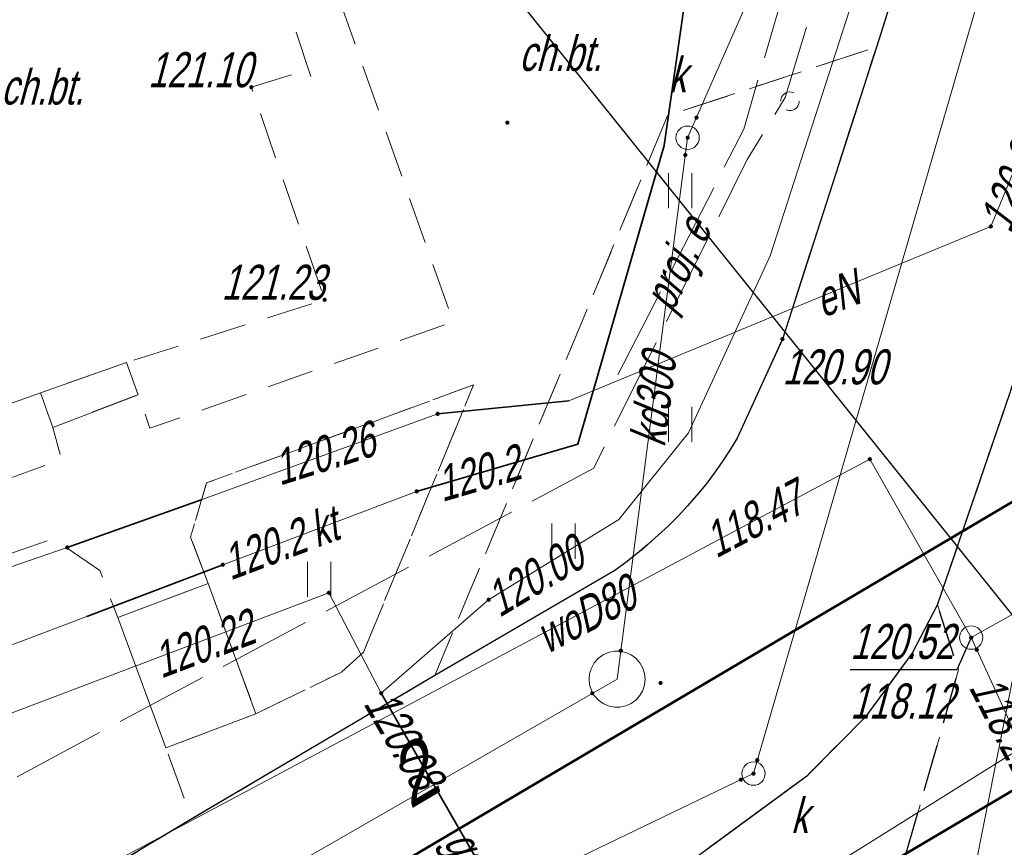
# Model space of a CAD drawing. Extents: x 7463256 to 7464485, y 5957341 to 5958260.
# Tile 206 of 256: x 7464037 to 7464058, y 5957864 to 5957882. Entities that reach past the tile are written whole.
import ezdxf
from ezdxf import colors
from ezdxf.entities.mleader import LeaderData, LeaderLine
from ezdxf.enums import TextEntityAlignment as Align
from ezdxf.math import Vec2, Vec3

# ---------------------------------------------------------------- set-up
doc = ezdxf.new("R2010")
doc.units = 0
doc.header["$MEASUREMENT"] = 0
for name, pattern in [('1.5_0.5', [2, 1.5, -0.5]), ('218-500', [1, 0.5, -0.5]), ('l219_500', [0]), ('mz1.0_0.5', [1.5, 1, -0.5]), ('mz2.0_0.5', [2.5, 2, -0.5])]:
    doc.linetypes.add(name, pattern=pattern)
doc.layers.get('0').update_dxf_attribs({"color": 2, "linetype": 'CONTINUOUS', "lineweight": 5})
for name, color, linetype in [('217-Granica konturu klasyfikcyjnego', 7, 'CONTINUOUS'), ('218-Granica użytku', 7, 'CONTINUOUS'), ('219-Linia granicy', 7, 'CONTINUOUS'), ('238-Punkt adresowy', 7, 'CONTINUOUS'), ('chodnik (powierzchnia)', 7, 'CONTINUOUS'), ('chodnik (powierzchnia)-Atr17', 7, 'CONTINUOUS'), ('jezdnia (powierzchnia)', 7, 'CONTINUOUS'), ('kanalizacja kablowa (sieć telekomunikacyjna) (linia)', 7, 'CONTINUOUS'), ('kanalizacja kablowa (sieć telekomunikacyjna) (linia)-Atr1', 7, 'CONTINUOUS'), ('komora podziemna - przewód kanalizacyjny (powierzchnia)', 7, 'CONTINUOUS'), ('krawężnik (linia)', 7, 'CONTINUOUS'), ('przewód elektroenergetyczny (linia)', 7, 'CONTINUOUS'), ('przewód elektroenergetyczny (linia)-Atr1', 7, 'CONTINUOUS'), ('przewód elektroenergetyczny - projektowany lub w budowie (linia) - ob. projektowany', 7, 'CONTINUOUS'), ('przewód elektroenergetyczny - projektowany lub w budowie (linia) - ob. projektowany-Atr1', 7, 'CONTINUOUS'), ('przewód gazowy (linia)', 7, 'CONTINUOUS'), ('przewód gazowy (linia)-Atr1', 7, 'CONTINUOUS'), ('przewód kanalizacyjny (linia)', 7, 'CONTINUOUS'), ('przewód kanalizacyjny (linia)-Atr1', 7, 'CONTINUOUS'), ('przewód wodociągowy (linia)', 7, 'CONTINUOUS'), ('przewód wodociągowy (linia)-Atr1', 7, 'CONTINUOUS'), ('punkt o określonej wysokości (sieć elektroenergetyczna)', 7, 'CONTINUOUS'), ('punkt o określonej wysokości (sieć elektroenergetyczna)-Atr2', 7, 'CONTINUOUS'), ('punkt o określonej wysokości (sieć gazowa)', 7, 'CONTINUOUS'), ('punkt o określonej wysokości (sieć gazowa)-Atr2', 7, 'CONTINUOUS'), ('punkt o określonej wysokości (sieć kanalizacyjna)', 7, 'CONTINUOUS'), ('punkt o określonej wysokości (sieć telekomunikacyjna)', 7, 'CONTINUOUS'), ('punkt o określonej wysokości (sieć telekomunikacyjna)-Atr2', 7, 'CONTINUOUS'), ('punkt o określonej wysokości (sieć wodociągowa)', 7, 'CONTINUOUS'), ('punkt o określonej wysokości (sieć wodociągowa)-Atr2', 7, 'CONTINUOUS'), ('punkt o określonej wysokości (sieć wodociągowa)-Atr3', 7, 'CONTINUOUS'), ('punkt wysokościowy sztuczny', 7, 'CONTINUOUS'), ('punkt wysokościowy sztuczny-Atr2', 7, 'CONTINUOUS'), ('rura ochronna - przewód elektroenergetyczny (linia)', 7, 'CONTINUOUS'), ('rura ochronna - przewód gazowy (linia)', 7, 'CONTINUOUS'), ('rura ochronna - przewód telekomunikacyjny (linia)', 7, 'CONTINUOUS'), ('schody w ciągu komunikacyjnym', 7, 'CONTINUOUS'), ('studzienka okrągła - przewód kanalizacyjny (punkt)', 7, 'CONTINUOUS'), ('studzienka okrągła - przewód kanalizacyjny (punkt)-Atr17', 7, 'CONTINUOUS'), ('studzienka okrągła - przewód wodociągowy (punkt)', 7, 'CONTINUOUS'), ('trawnik (powierzchnia)', 7, 'CONTINUOUS'), ('trawnik (powierzchnia) - symbol', 7, 'CONTINUOUS'), ('urządzenie techniczne projektowane lub w budowie (sieć elektroenergetyczna) - punkt - ob. projektowany', 7, 'CONTINUOUS'), ('właz okrągły - siec kanalizacyjna (punkt)', 7, 'CONTINUOUS')]:
    doc.layers.add(name, color=color, linetype=linetype)
doc.layers.add('OBMBS-21-18876-opis proj', color=1, linetype='CONTINUOUS', lineweight=18)
doc.styles.get("Standard").update_dxf_attribs({"font": 'txt', "width": 0.75})

# ---------------------------------------------------------------- blocks, each defined once
blk = doc.blocks.new('PW01')
at = {"linetype": 'Continuous', "lineweight": 13}
h = blk.add_hatch(color=0, dxfattribs=at)
edge = h.paths.add_edge_path()
edge.add_arc((0, 0), 0.045, 0, 360)
blk = doc.blocks.new('PW02')
at = {"linetype": 'Continuous', "lineweight": 13}
h = blk.add_hatch(color=0, dxfattribs=at)
edge = h.paths.add_edge_path()
edge.add_arc((0, 0), 0.045, 0, 360)
blk = doc.blocks.new('US15')
at = {"color": 0, "linetype": 'Continuous', "lineweight": 13}
blk.add_circle((0, 0), 0.25, dxfattribs=at)
blk = doc.blocks.new('US22')
at = {"color": 0, "linetype": 'Continuous', "lineweight": 13}
blk.add_circle((0, 0), 0.25, dxfattribs=at)
blk = doc.blocks.new('TU04')
at = {"color": 0, "linetype": 'Continuous', "lineweight": 13}
for p, q in [((0, 0), (0, 0.75)), ((0.5, 0), (0.5, 0.75))]:
    blk.add_line(p, q, dxfattribs=at)
blk = doc.blocks.new('US01P')
at = {"color": 0, "linetype": 'Continuous', "lineweight": 13}
for points in [[(0.082, 0.181), (0.072, 0.186), (0.034, 0.197), (-0.006, 0.2), (-0.046, 0.194), (-0.084, 0.182), (-0.118, 0.161), (-0.148, 0.135), (-0.172, 0.103), (-0.189, 0.066), (-0.198, 0.028), (-0.2, -0.001)], [(-0.082, -0.182), (-0.061, -0.191), (-0.022, -0.199), (0.018, -0.199), (0.057, -0.192), (0.094, -0.177), (0.127, -0.155), (0.155, -0.126), (0.177, -0.093), (0.192, -0.056), (0.199, -0.016), (0.2, 0)]]:
    blk.add_lwpolyline(points, dxfattribs=at)

msp = doc.modelspace()

# ---------------------------------------------------------------- linework, layer by layer
at = {"layer": '217-Granica konturu klasyfikcyjnego', "color": 3, "linetype": '1.5_0.5', "lineweight": 18, "flags": 128}
for points in [[(7464060.46, 5957872.51), (7463990.15, 5957830.98)], [(7464012.41, 5957837.92), (7464058.96, 5957865.44)]]:
    msp.add_lwpolyline(points, dxfattribs=at)
at = {"layer": '218-Granica użytku', "color": 3, "linetype": '218-500', "lineweight": 18, "flags": 128}
for points in [[(7463990.15, 5957830.98), (7464060.46, 5957872.51)], [(7464012.41, 5957837.92), (7464058.96, 5957865.44)]]:
    msp.add_lwpolyline(points, dxfattribs=at)
at = {"layer": '219-Linia granicy', "color": 3, "linetype": 'l219_500', "lineweight": 50, "flags": 128}
for points in [[(7464060.46, 5957872.51), (7463990.15, 5957830.98)], [(7464058.96, 5957865.44), (7464012.41, 5957837.92)]]:
    msp.add_lwpolyline(points, dxfattribs=at)
at = {"layer": 'chodnik (powierzchnia)', "color": 7, "linetype": 'mz1.0_0.5', "lineweight": 18, "flags": 128}
msp.add_lwpolyline([(7464041.33, 5957869.63), (7464039.39, 5957868.9), (7464039.01, 5957869.91), (7464038.01, 5957870.59), (7464026.93, 5957866.75), (7464023.47, 5957875.81), (7464025.54, 5957876.54), (7464026.76, 5957873.1), (7464035.01, 5957876.03), (7464031.9, 5957884.73), (7464039.79, 5957887.34), (7464041.28, 5957883.09), (7464042.51, 5957883.56), (7464043.54, 5957880.43), (7464043.18, 5957880.54), (7464042.25, 5957880.25), (7464043.82, 5957875.7), (7464039.58, 5957874.36), (7464037.74, 5957873.71), (7464028.48, 5957870.36), (7464027.54, 5957870.9), (7464028.27, 5957868.72), (7464038.19, 5957872.28), (7464038, 5957872.97), (7464039.83, 5957873.67), (7464040.08, 5957872.95), (7464046.57, 5957875.23), (7464041.77, 5957888.82), (7464044.17, 5957889.68), (7464046.17, 5957883.99), (7464050.15, 5957885.27), (7464053.83, 5957886.47), (7464058.01, 5957888.61), (7464055.63, 5957881.11), (7464051.16, 5957879.64), (7464046.18, 5957867.66), (7464042.77, 5957865.65), (7464040.98, 5957864.59), (7464040.42, 5957866.11), (7464042.35, 5957866.84), (7464044.18, 5957867.73), (7464044.65, 5957868.16), (7464047.01, 5957873.88), (7464041.29, 5957871.78), (7464040.95, 5957870.62)], close=True, dxfattribs=at)
at = {"layer": 'chodnik (powierzchnia)', "color": 7, "linetype": 'mz1.0_0.5', "lineweight": 30, "flags": 128}
msp.add_lwpolyline([(7464065.91, 5957888.36), (7464058.35, 5957861.8), (7464055.88, 5957862.49), (7464057.39, 5957867.78), (7464056.94, 5957869.17), (7464061.78, 5957883.33), (7464062.55, 5957885.25), (7464063.39, 5957886.39), (7464064.43, 5957887.35)], close=True, dxfattribs=at)
at = {"layer": 'jezdnia (powierzchnia)', "color": 7, "linetype": '1.5_0.5', "lineweight": 18, "flags": 128}
msp.add_lwpolyline([(7464045.52, 5957845.62), (7464036.35, 5957840.19), (7464036.42, 5957841.89), (7464036.19, 5957843.22), (7464033.47, 5957847.81), (7464033.32, 5957848.02), (7464033.15, 5957848.21), (7464032.98, 5957848.4), (7464032.79, 5957848.58), (7464032.6, 5957848.74), (7464032.39, 5957848.9), (7464032.18, 5957849.04), (7464031.96, 5957849.17), (7464031.73, 5957849.29), (7464031.5, 5957849.4), (7464031.26, 5957849.49), (7464031.02, 5957849.57), (7464030.77, 5957849.64), (7464030.52, 5957849.69), (7464030.24, 5957849.73), (7464029.96, 5957849.75), (7464029.67, 5957849.76), (7464029.39, 5957849.75), (7464029.1, 5957849.73), (7464028.82, 5957849.69), (7464028.54, 5957849.63), (7464028.27, 5957849.56), (7464028, 5957849.48), (7464027.73, 5957849.38), (7464027.47, 5957849.27), (7464027.22, 5957849.14), (7464026.97, 5957849), (7464029.56, 5957844.77), (7464007.91, 5957831.89), (7464005.28, 5957836.23), (7464003.6, 5957835.22), (7464000.43, 5957840.52), (7464024.28, 5957854.6), (7464026.07, 5957855.66), (7464040.98, 5957864.59), (7464042.77, 5957865.65), (7464046.18, 5957867.66), (7464050.03, 5957869.91), (7464050.27, 5957870.08), (7464050.51, 5957870.27), (7464050.74, 5957870.46), (7464050.96, 5957870.66), (7464051.18, 5957870.86), (7464051.39, 5957871.07), (7464051.59, 5957871.29), (7464051.79, 5957871.52), (7464051.98, 5957871.75), (7464052.16, 5957871.99), (7464052.33, 5957872.23), (7464052.49, 5957872.48), (7464052.65, 5957872.74), (7464053.62, 5957874.86), (7464055.63, 5957881.11), (7464056.84, 5957884.92), (7464061.78, 5957883.33), (7464056.94, 5957869.17), (7464056.4, 5957868.13), (7464055.42, 5957866.8), (7464054.16, 5957865.53), (7464051.4, 5957863.5), (7464044.93, 5957859.71), (7464043.1, 5957858.64), (7464041.67, 5957857.66), (7464040.54, 5957856.19), (7464039.78, 5957854.8), (7464039.21, 5957853.35), (7464038.95, 5957851.44), (7464039.31, 5957850.14), (7464041.29, 5957846.74), (7464042.46, 5957845.65), (7464043.96, 5957845.32)], close=True, dxfattribs=at)
at = {"layer": 'kanalizacja kablowa (sieć telekomunikacyjna) (linia)', "color": 30, "linetype": 'Continuous', "lineweight": 18, "flags": 128}
for points in [[(7464061.922, 5957905.044), (7464061.34, 5957903.31), (7464059.87, 5957897.65), (7464058.4, 5957894.3), (7464052.99, 5957891.95), (7464052.31, 5957887.52), (7464051.09, 5957879), (7464049.24, 5957872.61), (7464045.79, 5957871.6), (7464041.64, 5957870.03), (7464038.73, 5957868.92), (7464034.08, 5957867.17), (7464027.36, 5957864.59), (7464024.49, 5957864.36), (7464021.01, 5957864.09)], [(7464021.01, 5957864.09), (7464024.49, 5957864.36), (7464027.36, 5957864.59), (7464034.08, 5957867.17), (7464038.73, 5957868.92), (7464041.64, 5957870.03), (7464045.79, 5957871.6), (7464049.24, 5957872.61), (7464051.09, 5957879), (7464052.31, 5957887.52), (7464052.99, 5957891.95), (7464058.4, 5957894.3), (7464059.87, 5957897.65), (7464061.34, 5957903.31), (7464061.922, 5957905.044)]]:
    msp.add_lwpolyline(points, dxfattribs=at)
at = {"layer": 'komora podziemna - przewód kanalizacyjny (powierzchnia)', "color": 34, "linetype": 'Continuous', "lineweight": 18, "flags": 128}
msp.add_lwpolyline([(7464050.68, 5957867.58), (7464050.67, 5957867.46), (7464050.63, 5957867.34), (7464050.57, 5957867.23), (7464050.48, 5957867.13), (7464050.38, 5957867.06), (7464050.27, 5957867.01), (7464050.14, 5957866.98), (7464050.02, 5957866.98), (7464049.89, 5957867.01), (7464049.78, 5957867.06), (7464049.68, 5957867.13), (7464049.59, 5957867.23), (7464049.53, 5957867.34), (7464049.49, 5957867.46), (7464049.48, 5957867.58), (7464049.49, 5957867.7), (7464049.53, 5957867.82), (7464049.59, 5957867.93), (7464049.68, 5957868.03), (7464049.78, 5957868.1), (7464049.89, 5957868.15), (7464050.02, 5957868.18), (7464050.14, 5957868.18), (7464050.27, 5957868.15), (7464050.38, 5957868.1), (7464050.48, 5957868.03), (7464050.57, 5957867.93), (7464050.63, 5957867.82), (7464050.67, 5957867.7)], close=True, dxfattribs=at)
at = {"layer": 'krawężnik (linia)', "color": 7, "linetype": 'Continuous', "lineweight": 30, "flags": 128}
for points in [[(7464045.52, 5957845.62), (7464043.96, 5957845.32), (7464042.46, 5957845.65), (7464041.29, 5957846.74), (7464039.31, 5957850.14), (7464038.95, 5957851.44), (7464039.21, 5957853.35), (7464039.78, 5957854.8), (7464040.54, 5957856.19), (7464041.67, 5957857.66), (7464043.1, 5957858.64), (7464044.93, 5957859.71), (7464051.4, 5957863.5), (7464054.16, 5957865.53), (7464055.42, 5957866.8), (7464056.4, 5957868.13), (7464056.94, 5957869.17), (7464061.78, 5957883.33), (7464062.55, 5957885.25), (7464063.39, 5957886.39), (7464064.43, 5957887.35), (7464065.91, 5957888.36), (7464080.28, 5957897.01)], [(7464056.84, 5957884.92), (7464055.63, 5957881.11), (7464053.62, 5957874.86), (7464052.65, 5957872.74), (7464052.49, 5957872.48), (7464052.33, 5957872.23), (7464052.16, 5957871.99), (7464051.98, 5957871.75), (7464051.79, 5957871.52), (7464051.59, 5957871.29), (7464051.39, 5957871.07), (7464051.18, 5957870.86), (7464050.96, 5957870.66), (7464050.74, 5957870.46), (7464050.51, 5957870.27), (7464050.27, 5957870.08), (7464050.03, 5957869.91), (7464046.18, 5957867.66), (7464042.77, 5957865.65), (7464040.98, 5957864.59), (7464026.07, 5957855.66), (7464024.28, 5957854.6), (7464000.43, 5957840.52)]]:
    msp.add_lwpolyline(points, dxfattribs=at)
at = {"layer": 'przewód elektroenergetyczny (linia)', "color": 1, "linetype": 'Continuous', "lineweight": 18, "flags": 128}
for points in [[(7463940.57, 5957795.91), (7463943.95, 5957798.07), (7463947.77, 5957800.52), (7463956.72, 5957805.44), (7463968.14, 5957811.88), (7463974.88, 5957815.77), (7463989.87, 5957824.65), (7463994.07, 5957827.04), (7463997.53, 5957829.04), (7464004.46, 5957833.04), (7464015.08, 5957839.22), (7464033.55, 5957850.74), (7464041.34, 5957855.23), (7464060.73, 5957867.36), (7464076.97, 5957878.65), (7464094.2, 5957890.23), (7464099.12, 5957893.51), (7464116.3, 5957904.7), (7464136.98, 5957918.51), (7464147.1, 5957924.98), (7464187.29, 5957950.12)], [(7464070.39, 5957910.209), (7464069.17, 5957905.68), (7464065.68, 5957903.4), (7464064.12, 5957893.03), (7464063.05, 5957889.87), (7464061.95, 5957886.61), (7464058.08, 5957877.27), (7464049.05, 5957873.54), (7464046.24, 5957873.26), (7464041.18, 5957871.42), (7464038.31, 5957870.4), (7464023.55, 5957865.31), (7464022.62, 5957867.41), (7464021.62, 5957867.27)], [(7464062.66, 5957896.13), (7464061.51, 5957882.33), (7464059.02, 5957869.97), (7464055.6, 5957852.76), (7464050.11, 5957848.87), (7464055.52, 5957840.76), (7464056.17, 5957840.79), (7464076.35, 5957852.77)]]:
    msp.add_lwpolyline(points, dxfattribs=at)
at = {"layer": 'przewód elektroenergetyczny - projektowany lub w budowie (linia) - ob. projektowany', "color": 1, "linetype": 'mz2.0_0.5', "lineweight": 18, "flags": 128}
for points in [[(7464012.95, 5957848.58), (7464019.88, 5957853.04), (7464024.89, 5957856.27), (7464029.35, 5957861.74), (7464035.91, 5957864.78), (7464049.58, 5957872.1), (7464052.86, 5957878.69), (7464053.68, 5957880.03), (7464054.74, 5957883.53), (7464057.25, 5957891.33), (7464057.69, 5957890.35)], [(7464054.49, 5957885.2), (7464052.79, 5957879.35), (7464049.98, 5957873.87)]]:
    msp.add_lwpolyline(points, dxfattribs=at)
at = {"layer": 'przewód gazowy (linia)', "color": 40, "linetype": 'Continuous', "lineweight": 18, "flags": 128}
for points in [[(7464049.8, 5957858.98), (7464048.85, 5957860.64), (7464045.03, 5957867.28), (7464047.33, 5957869.28), (7464050.12, 5957871), (7464051.61, 5957872.85), (7464053.36, 5957876.64), (7464058.23, 5957891.74), (7464063.614, 5957906.076)], [(7464045.03, 5957867.28), (7464043.91, 5957869.43), (7464026.74, 5957862.93)]]:
    msp.add_lwpolyline(points, dxfattribs=at)
at = {"layer": 'przewód kanalizacyjny (linia)', "color": 34, "linetype": 'Continuous', "lineweight": 18, "flags": 128}
for points in [[(7464065.016, 5957906.931), (7464053, 5957865.56), (7464036.64, 5957857.69)], [(7464063.8, 5957897.51), (7464058.06, 5957893.88), (7464051.59, 5957879.17), (7464050.08, 5957867.58), (7464034.41, 5957858.58), (7464034.85, 5957847.55), (7464041.49, 5957836.79)]]:
    msp.add_lwpolyline(points, dxfattribs=at)
at = {"layer": 'przewód wodociągowy (linia)', "color": 5, "linetype": 'Continuous', "lineweight": 18, "flags": 128}
for points in [[(7464057.66, 5957868.47), (7464059.15, 5957869.31), (7464061.66, 5957879.46), (7464064.92, 5957888.02), (7464067.51, 5957888.76), (7464077.78, 5957894.23), (7464086.9, 5957898.72), (7464094.43, 5957904.57), (7464102.01, 5957909.52), (7464103.85, 5957913.4), (7464104.8, 5957925.79), (7464104.058, 5957930.745)], [(7464055.49, 5957872.29), (7464030.59, 5957859.03)], [(7464055.49, 5957872.29), (7464057.66, 5957868.47)], [(7464058.98, 5957865.59), (7464057.78, 5957868.21), (7464057.66, 5957868.47)]]:
    msp.add_lwpolyline(points, dxfattribs=at)
at = {"layer": 'punkt o określonej wysokości (sieć wodociągowa)-Atr2', "color": 7, "flags": 128}
msp.add_lwpolyline([(7464057.66, 5957868.47), (7464057.35, 5957867.78), (7464055.071, 5957867.78)], dxfattribs=at)
at = {"layer": 'rura ochronna - przewód elektroenergetyczny (linia)', "color": 1, "linetype": 'Continuous', "lineweight": 35, "flags": 128}
for points in [[(7464049.05, 5957873.54), (7464046.24, 5957873.26)], [(7464041.18, 5957871.42), (7464038.31, 5957870.4)]]:
    msp.add_lwpolyline(points, dxfattribs=at)
at = {"layer": 'rura ochronna - przewód gazowy (linia)', "color": 40, "linetype": 'Continuous', "lineweight": 35, "flags": 128}
msp.add_lwpolyline([(7464045.03, 5957867.28), (7464048.85, 5957860.64), (7464049.8, 5957858.98)], dxfattribs=at)
at = {"layer": 'rura ochronna - przewód telekomunikacyjny (linia)', "color": 30, "linetype": 'Continuous', "lineweight": 35, "flags": 128}
for points in [[(7464045.79, 5957871.6), (7464049.24, 5957872.61), (7464051.09, 5957879), (7464052.31, 5957887.52)], [(7464038.73, 5957868.92), (7464041.64, 5957870.03)]]:
    msp.add_lwpolyline(points, dxfattribs=at)
at = {"layer": 'schody w ciągu komunikacyjnym', "color": 7, "linetype": 'Continuous', "lineweight": 18, "flags": 128}
for points in [[(7464039.83, 5957873.67), (7464038, 5957872.97), (7464037.74, 5957873.71), (7464039.58, 5957874.36)], [(7464039.83, 5957873.67), (7464038, 5957872.97), (7464037.74, 5957873.71), (7464039.58, 5957874.36)], [(7464042.35, 5957866.84), (7464040.42, 5957866.11), (7464039.39, 5957868.9), (7464041.33, 5957869.63)], [(7464042.35, 5957866.84), (7464040.42, 5957866.11), (7464039.39, 5957868.9), (7464041.33, 5957869.63)]]:
    msp.add_lwpolyline(points, close=True, dxfattribs=at)
msp.add_lwpolyline([(7464040.335, 5957866.34), (7464040.334, 5957866.343)], dxfattribs=at)
at = {"layer": 'trawnik (powierzchnia)', "color": 7, "linetype": 'mz1.0_0.5', "lineweight": 18, "flags": 128}
for points in [[(7464053.62, 5957874.86), (7464052.65, 5957872.74), (7464052.49, 5957872.48), (7464052.33, 5957872.23), (7464052.16, 5957871.99), (7464051.98, 5957871.75), (7464051.79, 5957871.52), (7464051.59, 5957871.29), (7464051.39, 5957871.07), (7464051.18, 5957870.86), (7464050.96, 5957870.66), (7464050.74, 5957870.46), (7464050.51, 5957870.27), (7464050.27, 5957870.08), (7464050.03, 5957869.91), (7464046.18, 5957867.66), (7464051.16, 5957879.64), (7464055.63, 5957881.11)], [(7464044.65, 5957868.16), (7464044.18, 5957867.73), (7464042.35, 5957866.84), (7464041.33, 5957869.63), (7464040.95, 5957870.62), (7464041.29, 5957871.78), (7464047.01, 5957873.88)], [(7464057.39, 5957867.78), (7464055.88, 5957862.49), (7464054.9, 5957859.16), (7464053.4, 5957853.92), (7464048.14, 5957850.78), (7464046.41, 5957849.74), (7464041.29, 5957846.74), (7464039.31, 5957850.14), (7464038.95, 5957851.44), (7464039.21, 5957853.35), (7464039.78, 5957854.8), (7464040.54, 5957856.19), (7464041.67, 5957857.66), (7464043.1, 5957858.64), (7464044.93, 5957859.71), (7464051.4, 5957863.5), (7464054.16, 5957865.53), (7464055.42, 5957866.8), (7464056.4, 5957868.13), (7464056.94, 5957869.17)]]:
    msp.add_lwpolyline(points, close=True, dxfattribs=at)

# ---------------------------------------------------------------- block references
at = {"layer": 'punkt o określonej wysokości (sieć elektroenergetyczna)', "color": 1, "linetype": 'Continuous', "lineweight": 13}
for p in [(7464058.08, 5957877.27), (7464046.24, 5957873.26), (7464038.31, 5957870.4)]:
    msp.add_blockref('PW01', p, dxfattribs=at)
at = {"layer": 'punkt o określonej wysokości (sieć gazowa)', "color": 40, "linetype": 'Continuous', "lineweight": 13}
for p in [(7464043.91, 5957869.43), (7464047.33, 5957869.28), (7464045.03, 5957867.28)]:
    msp.add_blockref('PW01', p, dxfattribs=at)
at = {"layer": 'punkt o określonej wysokości (sieć kanalizacyjna)', "color": 34, "linetype": 'Continuous', "lineweight": 13}
for p, rotation in [((7464051.78, 5957879.6), 66.259), ((7464051.54, 5957878.8), 82.57700000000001), ((7464050.16, 5957868.19), 82.57700000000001), ((7464049.55, 5957867.28), 29.871)]:
    msp.add_blockref('PW01', p, dxfattribs=dict(at, rotation=rotation))
for p in [(7464047.73, 5957879.49), (7464051.59, 5957879.17), (7464051.01, 5957867.5), (7464053.08, 5957865.85), (7464052.73, 5957865.43), (7464053, 5957865.56)]:
    msp.add_blockref('PW01', p, dxfattribs=at)
at = {"layer": 'punkt o określonej wysokości (sieć telekomunikacyjna)', "color": 30, "linetype": 'Continuous', "lineweight": 13}
for p in [(7464045.79, 5957871.6), (7464041.64, 5957870.03)]:
    msp.add_blockref('PW01', p, dxfattribs=at)
at = {"layer": 'punkt o określonej wysokości (sieć wodociągowa)', "color": 5, "linetype": 'Continuous', "lineweight": 13}
for p in [(7464055.49, 5957872.29), (7464057.66, 5957868.47)]:
    msp.add_blockref('PW01', p, dxfattribs=at)
at = {"layer": 'punkt o określonej wysokości (sieć wodociągowa)', "color": 5, "linetype": 'Continuous', "lineweight": 13, "rotation": 294.624}
msp.add_blockref('PW01', (7464057.78, 5957868.21), dxfattribs=at)
at = {"layer": 'punkt wysokościowy sztuczny', "color": 7, "linetype": 'Continuous', "lineweight": 13}
for p in [(7464042.25, 5957880.25), (7464043.82, 5957875.7), (7464053.62, 5957874.86)]:
    msp.add_blockref('PW02', p, dxfattribs=at)
at = {"layer": 'studzienka okrągła - przewód kanalizacyjny (punkt)', "color": 34, "linetype": 'Continuous', "lineweight": 18}
for p in [(7464051.59, 5957879.17), (7464053, 5957865.56)]:
    msp.add_blockref('US15', p, dxfattribs=at)
at = {"layer": 'studzienka okrągła - przewód wodociągowy (punkt)', "color": 5, "linetype": 'Continuous', "lineweight": 18}
msp.add_blockref('US15', (7464057.66, 5957868.47), dxfattribs=at)
at = {"layer": 'trawnik (powierzchnia) - symbol', "color": 7, "linetype": 'Continuous', "lineweight": 18}
for p in [(7464051.18, 5957877.66), (7464051.18, 5957872.66), (7464048.68, 5957870.16), (7464043.45, 5957869.34)]:
    msp.add_blockref('TU04', p, dxfattribs=at)
at = {"layer": 'urządzenie techniczne projektowane lub w budowie (sieć elektroenergetyczna) - punkt - ob. projektowany', "color": 1, "linetype": 'Continuous', "lineweight": 18}
msp.add_blockref('US01P', (7464053.78, 5957879.95), dxfattribs=at)
at = {"layer": 'właz okrągły - siec kanalizacyjna (punkt)', "color": 7, "linetype": 'Continuous', "lineweight": 18}
msp.add_blockref('US22', (7464051.59, 5957879.17), dxfattribs=at)

# ---------------------------------------------------------------- texts
at = {"layer": '238-Punkt adresowy', "color": 7, "linetype": 'Continuous', "lineweight": 25, "oblique": 15, "width": 0.9}
msp.add_text('2', height=1.25, rotation=30.567, dxfattribs=at).set_placement((7464046, 5957865), align=Align.CENTER)
at = {"layer": 'chodnik (powierzchnia)-Atr17', "color": 7, "oblique": 15, "width": 0.72}
for p in [(7464047.98, 5957880.6), (7464036.89, 5957879.88)]:
    msp.add_text('ch.bt.', height=0.75, dxfattribs=at).set_placement(p)
at = {"layer": 'kanalizacja kablowa (sieć telekomunikacyjna) (linia)-Atr1', "color": 30, "oblique": 15, "width": 0.72}
msp.add_text('kt', height=0.75, rotation=20.722, dxfattribs=at).set_placement((7464043.52, 5957870.74), align=Align.MIDDLE_LEFT)
at = {"layer": 'przewód elektroenergetyczny (linia)-Atr1', "color": 1, "oblique": 15, "width": 0.72}
msp.add_text('eN', height=0.75, rotation=21.16, dxfattribs=at).set_placement((7464054.48, 5957875.31))
at = {"layer": 'przewód elektroenergetyczny - projektowany lub w budowie (linia) - ob. projektowany-Atr1', "color": 1, "oblique": 15, "width": 0.72}
msp.add_text('proj. e', height=0.75, rotation=64.83, dxfattribs=at).set_placement((7464051.27, 5957875.4))
at = {"layer": 'przewód gazowy (linia)-Atr1', "color": 7, "oblique": 15, "width": 0.72}
msp.add_text('gs32', height=0.75, rotation=299.71, dxfattribs=at).set_placement((7464046.35, 5957864.09))
at = {"layer": 'przewód kanalizacyjny (linia)-Atr1', "color": 34, "oblique": 15, "width": 0.72}
msp.add_text('kd300', height=0.75, rotation=82.577, dxfattribs=at).set_placement((7464050.73, 5957872.58), align=Align.MIDDLE_LEFT)
at = {"layer": 'przewód wodociągowy (linia)-Atr1', "color": 5, "oblique": 15, "width": 0.72}
msp.add_text('woD80', height=0.75, rotation=27.68, dxfattribs=at).set_placement((7464048.58, 5957868.11))
at = {"layer": 'punkt o określonej wysokości (sieć elektroenergetyczna)-Atr2', "color": 1, "oblique": 15, "width": 0.72}
for s, rotation, p in [('120.6', 67.36, (7464058.5, 5957877.1)), ('120.26', 17.55, (7464042.86, 5957871.72))]:
    msp.add_text(s, height=0.75, rotation=rotation, dxfattribs=at).set_placement(p)
at = {"layer": 'punkt o określonej wysokości (sieć gazowa)-Atr2', "color": 40, "oblique": 15, "width": 0.72}
for s, rotation, p in [('120.00', 30.96, (7464047.56, 5957868.89)), ('120.22', 20.73, (7464040.32, 5957867.59)), ('120.08', 299.91, (7464044.64, 5957867.06))]:
    msp.add_text(s, height=0.75, rotation=rotation, dxfattribs=at).set_placement(p)
at = {"layer": 'punkt o określonej wysokości (sieć telekomunikacyjna)-Atr2', "color": 30, "oblique": 15, "width": 0.72}
for rotation, p in [(16.317, (7464046.23, 5957871.73)), (20.722, (7464041.67, 5957870.04))]:
    msp.add_text('120.2', height=0.75, rotation=rotation, dxfattribs=at).set_placement(p, align=Align.MIDDLE_LEFT)
at = {"layer": 'punkt o określonej wysokości (sieć wodociągowa)-Atr2', "color": 5, "oblique": 15, "width": 0.72}
for s, rotation, p in [('118.47', 27.68, (7464052.2, 5957870.16)), ('118.21', 297.23, (7464057.6, 5957867.41))]:
    msp.add_text(s, height=0.75, rotation=rotation, dxfattribs=at).set_placement(p)
msp.add_text('120.52', height=0.75, dxfattribs=at).set_placement((7464055.071, 5957867.788), align=Align.BOTTOM_LEFT)
at = {"layer": 'punkt o określonej wysokości (sieć wodociągowa)-Atr3', "color": 5, "oblique": 15, "width": 0.72}
msp.add_text('118.12', height=0.75, dxfattribs=at).set_placement((7464055.071, 5957866.513), align=Align.BOTTOM_LEFT)
at = {"layer": 'punkt wysokościowy sztuczny-Atr2', "color": 7, "oblique": 15, "width": 0.72}
for s, p in [('121.10', (7464042.25, 5957880.25)), ('121.23', (7464043.82, 5957875.7))]:
    msp.add_text(s, height=0.75, dxfattribs=at).set_placement(p, align=Align.RIGHT)
msp.add_text('120.90', height=0.75, dxfattribs=at).set_placement((7464053.62, 5957873.89))
at = {"layer": 'studzienka okrągła - przewód kanalizacyjny (punkt)-Atr17', "color": 34, "oblique": 15, "width": 0.72}
for p in [(7464051.19, 5957880.14), (7464053.8, 5957864.29)]:
    msp.add_text('k', height=0.75, dxfattribs=at).set_placement(p)

# ---------------------------------------------------------------- next in the draw order: leaders
at = {"layer": 'OBMBS-21-18876-opis proj', "lineweight": 20}
ml = msp.add_multileader_mtext('Standard', dxfattribs=at)
ml.set_content('\\pxqc;{\\W0.9;\\fArial|b0|i0|c238|p34;proj. rura osłonowa DVK160\\PL=2m}', color=256)
ml.set_leader_properties()
ml.build(insert=Vec2(0, 0))
ml.multileader.update_dxf_attribs({"has_text_frame": 1, "text_right_attachment_type": 0, "dogleg_length": 0.36, "arrow_head_size": 1.3})
ctx = ml.context
ctx.base_point, ctx.char_height, ctx.arrow_head_size, ctx.landing_gap_size, ctx.plane_origin, ctx.plane_x_axis, ctx.plane_y_axis = Vec3(7464000.806, 5957878.44, -10.8), 1.3, 1.3, 0.09, Vec3(7464031.445, 5957979.011, -10.8), Vec3(0.765565, 0.643359), Vec3(-0.643359, 0.765565)
ctx.right_attachment, ctx.text_align_type = 0, 2
notes = []
notes.append((ctx, [(0, (1, 1, 0), (7464011.223, 5957888.214, -10.8), (-0.765565, -0.643359), 0.36, [(0, [(7464042.452, 5957851.52, -10.8)], 0, [])])]))
ctx.mtext.insert, ctx.mtext.text_direction, ctx.mtext.rotation, ctx.mtext.width, ctx.mtext.defined_height, ctx.mtext.alignment, ctx.mtext.flow_direction = Vec3(7464005.626, 5957883.51, -10.8), Vec3(0.765565, 0.643359), 0.698877, 14.64891, 27.692, 2, 5
ctx.mtext.has_bg_fill, ctx.mtext.bg_color, ctx.mtext.bg_scale_factor, ctx.mtext.bg_transparency, ctx.mtext.use_window_bg_color = 1, -1023410167, 1.5, 0, 1
for ctx, leaders in notes:
    for number, flags, end, landing, length, lines in leaders:
        leader = LeaderData()
        leader.index, (leader.has_last_leader_line, leader.has_dogleg_vector, leader.attachment_direction) = number, flags
        leader.last_leader_point, leader.dogleg_vector, leader.dogleg_length = Vec3(end), Vec3(landing), length
        for number, points, colour, breaks in lines:
            line = LeaderLine()
            line.index, line.vertices, line.color, line.breaks = number, Vec3.list(points), colors.encode_raw_color(colour), breaks
            leader.lines.append(line)
        ctx.leaders.append(leader)

# ---------------------------------------------------------------- next in the draw order: leaders
ml = msp.add_multileader_mtext('Standard', dxfattribs=at)
ml.set_content('\\pxqc;{\\W0.9;\\fArial|b0|i0|c238|p34;proj. przewiert sterowany SRS160\\PL=24m}', color=256)
ml.set_leader_properties()
ml.build(insert=Vec2(0, 0))
ml.multileader.update_dxf_attribs({"has_text_frame": 1, "text_right_attachment_type": 0, "dogleg_length": 0.36, "arrow_head_size": 1.3})
ctx = ml.context
ctx.base_point, ctx.char_height, ctx.arrow_head_size, ctx.landing_gap_size, ctx.plane_origin, ctx.plane_x_axis, ctx.plane_y_axis = Vec3(7464018.147, 5957889.613, -10.8), 1.3, 1.3, 0.09, Vec3(7464030.296, 5957979.104, -10.8), Vec3(0.765565, 0.643359), Vec3(-0.643359, 0.765565)
ctx.right_attachment, ctx.text_align_type = 0, 2
notes = []
notes.append((ctx, [(0, (1, 1, 0), (7464031.874, 5957902.167, -10.8), (-0.765565, -0.643359), 0.36, [(0, [(7464062.197, 5957864.402, -10.8)], 0, [])])]))
ctx.mtext.insert, ctx.mtext.text_direction, ctx.mtext.rotation, ctx.mtext.width, ctx.mtext.defined_height, ctx.mtext.alignment, ctx.mtext.flow_direction = Vec3(7464024.622, 5957896.073, -10.8), Vec3(0.765565, 0.643359), 0.698877, 19.38394, 27.692, 2, 5
ctx.mtext.has_bg_fill, ctx.mtext.bg_color, ctx.mtext.bg_scale_factor, ctx.mtext.bg_transparency, ctx.mtext.use_window_bg_color = 1, -1023410167, 1.5, 0, 1
for ctx, leaders in notes:
    for number, flags, end, landing, length, lines in leaders:
        leader = LeaderData()
        leader.index, (leader.has_last_leader_line, leader.has_dogleg_vector, leader.attachment_direction) = number, flags
        leader.last_leader_point, leader.dogleg_vector, leader.dogleg_length = Vec3(end), Vec3(landing), length
        for number, points, colour, breaks in lines:
            line = LeaderLine()
            line.index, line.vertices, line.color, line.breaks = number, Vec3.list(points), colors.encode_raw_color(colour), breaks
            leader.lines.append(line)
        ctx.leaders.append(leader)

doc.saveas('drawing.dxf')
